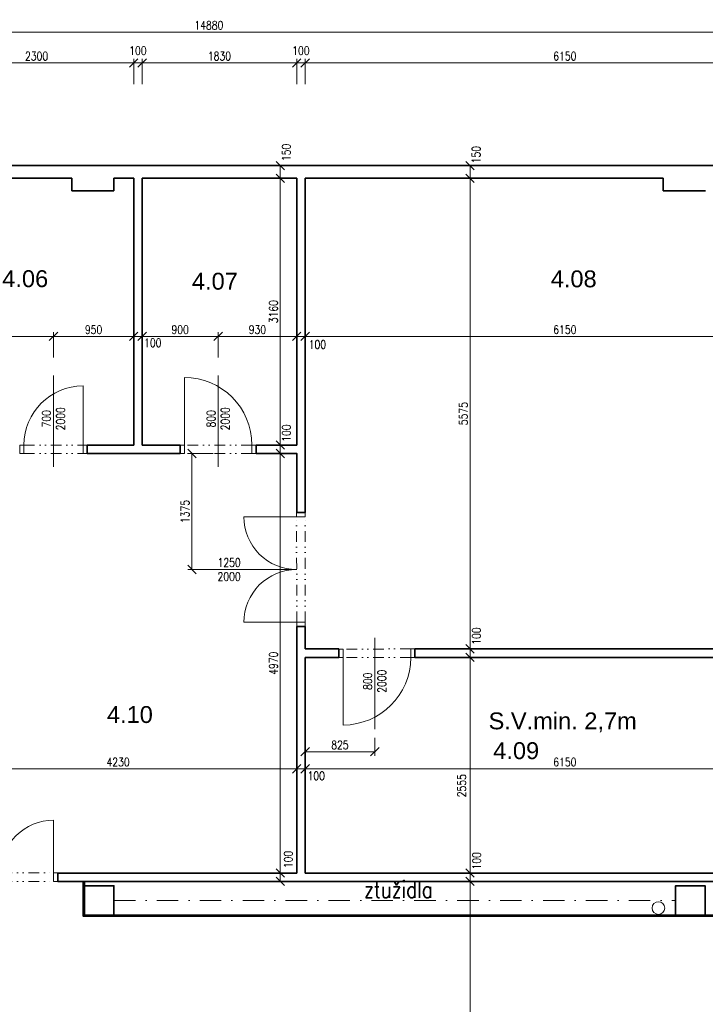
# Model space of a CAD drawing. Header units: millimetres. Extents: x -485339 to 286898, y -1189934 to 1602269.
# Tile 37 of 230: x -69405 to -61287, y -1148392 to -1136727. Entities that reach past the tile are written whole.
import ezdxf

# ---------------------------------------------------------------- set-up
doc = ezdxf.new("R2010")
doc.units = ezdxf.units.MM
doc.header["$LTSCALE"] = 10
doc.linetypes.add('DASHDOT', pattern=[25.4, 12.7, -6.35, 0, -6.35])
doc.linetypes.add('DĚLICÍ2', pattern=[15.875, 6.35, -3.175, 0, -3.175, 0, -3.175])
doc.layers.get('Defpoints').update_dxf_attribs({"lineweight": 0})
for name, color, linetype, lineweight in [('N_dveře', 10, 'Continuous', 18), ('N_popis_otvory', 10, 'Continuous', 18), ('N_čáry_obrys', 10, 'Continuous', 35), ('St__otvory_dveře', 40, 'Continuous', 18), ('St_kóty', 132, 'Continuous', 18), ('St_plocha_místnosti', 250, 'Continuous', 18), ('St_čáry_obrys', 5, 'Continuous', 35), ('St_čáry_osy', 250, 'DASHDOT', 18), ('St_čáry_plné', 250, 'Continuous', 18), ('ZTI_ST_kanalda', 234, 'Continuous', 18)]:
    doc.layers.add(name, color=color, linetype=linetype, lineweight=lineweight)
doc.styles.add('Andy', font='arial.ttf')
doc.styles.get("Standard").update_dxf_attribs({"font": 'simplex.shx', "width": 0.8})
doc.dimstyles.new('stavebníM50 vnitřní', dxfattribs={"dimtxt": 100, "dimasz": 100, "dimexe": 50, "dimexo": 100, "dimgap": 30, "dimtad": 1, "dimdec": 0, "dimtxsty": 'Standard', "dimblk": 'OBLIQUE', "dimcen": 2.5, "dimclrd": 256, "dimclre": 256, "dimclrt": 256, "dimadec": 0, "dimazin": 0, "dimtfac": 1, "dimtdec": 0, "dimtmove": 2, "dimatfit": 2, "dimldrblk": 'OBLIQUE', "dimfxl": 250, "dimfxlon": 1, "dimlwd": -1, "dimlwe": -1, "dimarcsym": 0})

# ---------------------------------------------------------------- blocks, each defined once
blk = doc.blocks.new('G$CC1796412')
at = {"layer": 'St__otvory_dveře', "color": 0, "ltscale": 2}
blk.add_lwpolyline([(850, 1), (850, 801)], dxfattribs=at)
at = {"layer": 'St__otvory_dveře', "ltscale": 2}
for points in [[(50, 0), (0, 0), (0, -100), (50, -100)], [(900, 1), (850, 1), (850, -99), (900, -99)]]:
    blk.add_lwpolyline(points, close=True, dxfattribs=at)
at = {"layer": 'St__otvory_dveře', "linetype": 'DĚLICÍ2', "ltscale": 2}
for points in [[(50, 0), (850, 1)], [(50, -100), (850, -99)]]:
    blk.add_lwpolyline(points, dxfattribs=at)
at = {"layer": 'St__otvory_dveře', "color": 0, "ltscale": 2}
blk.add_arc((850, 1), 800, 90, 180, dxfattribs=at)
blk = doc.blocks.new('G$CB4A84410')
at = {"layer": 'St__otvory_dveře', "ltscale": 2}
for points in [[(100, -50), (100, 0), (0, 0), (0, -50)], [(101, -800), (101, -750), (1, -750), (1, -800)]]:
    blk.add_lwpolyline(points, close=True, dxfattribs=at)
at = {"layer": 'St__otvory_dveře', "linetype": 'DĚLICÍ2', "ltscale": 2}
for points in [[(0, -50), (1, -750)], [(100, -50), (101, -750)]]:
    blk.add_lwpolyline(points, dxfattribs=at)
at = {"layer": 'St__otvory_dveře', "color": 0, "ltscale": 2}
blk.add_lwpolyline([(101, -750), (801, -750)], dxfattribs=at)
blk.add_arc((101, -750), 700, 0, 90, dxfattribs=at)
blk = doc.blocks.new('G$CCBB459BE')
at = {"layer": 'St__otvory_dveře', "color": 0, "ltscale": 2}
for points in [[(50, 101), (50, 726)], [(1300, 101), (1300, 726)]]:
    blk.add_lwpolyline(points, dxfattribs=at)
at = {"layer": 'St__otvory_dveře', "ltscale": 2}
for points in [[(50, 100), (0, 100), (0, 0), (50, 0)], [(1350, 101), (1300, 101), (1300, 1), (1350, 1)]]:
    blk.add_lwpolyline(points, close=True, dxfattribs=at)
at = {"layer": 'St__otvory_dveře', "linetype": 'DĚLICÍ2', "ltscale": 2}
for points in [[(50, 100), (1300, 101)], [(50, 0), (1300, 1)]]:
    blk.add_lwpolyline(points, dxfattribs=at)
at = {"layer": 'St__otvory_dveře', "color": 0, "ltscale": 2}
for centre, start, end in [((50, 101), 359.9631, 90), ((1300, 101), 90, 180.0369)]:
    blk.add_arc(centre, 625, start, end, dxfattribs=at)
blk = doc.blocks.new('_OBLIQUE')
at = {"color": 0, "linetype": 'ByBlock'}
blk.add_line((-0.5, -0.5), (0.5, 0.5), dxfattribs=at)
blk = doc.blocks.new('*D6544')
at = {"layer": 'Defpoints', "color": 0}
for p in [(-68055, -1137239), (-70355, -1137895), (-68055, -1137895)]:
    blk.add_point(p, dxfattribs=at)
at = {"layer": 'St_kóty'}
for p, q in [((-70355, -1137489), (-70355, -1137189)), ((-70355, -1137239), (-68055, -1137239)), ((-68055, -1137489), (-68055, -1137189))]:
    blk.add_line(p, q, dxfattribs=at)
at = {"layer": 'St_kóty', "linetype": 'ByBlock', "xscale": 100, "yscale": 100, "zscale": 100, "rotation": 180}
blk.add_blockref('_OBLIQUE', (-70355, -1137239), dxfattribs=at)
at = {"layer": 'St_kóty', "linetype": 'ByBlock', "xscale": 100, "yscale": 100, "zscale": 100}
blk.add_blockref('_OBLIQUE', (-68055, -1137239), dxfattribs=at)
at = {"layer": 'St_kóty', "insert": (-69205, -1137159), "char_height": 100, "attachment_point": 5}
blk.add_mtext('2300', dxfattribs=at)
blk = doc.blocks.new('*D6545')
at = {"layer": 'Defpoints', "color": 0}
for p in [(-67955, -1137239), (-68055, -1137895), (-67955, -1137895)]:
    blk.add_point(p, dxfattribs=at)
at = {"layer": 'St_kóty'}
for p, q in [((-68055, -1137489), (-68055, -1137189)), ((-68055, -1137239), (-67955, -1137239)), ((-67955, -1137489), (-67955, -1137189))]:
    blk.add_line(p, q, dxfattribs=at)
at = {"layer": 'St_kóty', "linetype": 'ByBlock', "xscale": 100, "yscale": 100, "zscale": 100, "rotation": 180}
blk.add_blockref('_OBLIQUE', (-68055, -1137239), dxfattribs=at)
at = {"layer": 'St_kóty', "linetype": 'ByBlock', "xscale": 100, "yscale": 100, "zscale": 100}
blk.add_blockref('_OBLIQUE', (-67955, -1137239), dxfattribs=at)
at = {"layer": 'St_kóty', "insert": (-68005, -1137094), "char_height": 100, "attachment_point": 5}
blk.add_mtext('100', dxfattribs=at)
blk = doc.blocks.new('*D6546')
at = {"layer": 'Defpoints', "color": 0}
for p in [(-66125, -1137239), (-67955, -1137895), (-66125, -1137895)]:
    blk.add_point(p, dxfattribs=at)
at = {"layer": 'St_kóty'}
for p, q in [((-67955, -1137489), (-67955, -1137189)), ((-67955, -1137239), (-66125, -1137239)), ((-66125, -1137489), (-66125, -1137189))]:
    blk.add_line(p, q, dxfattribs=at)
at = {"layer": 'St_kóty', "linetype": 'ByBlock', "xscale": 100, "yscale": 100, "zscale": 100, "rotation": 180}
blk.add_blockref('_OBLIQUE', (-67955, -1137239), dxfattribs=at)
at = {"layer": 'St_kóty', "linetype": 'ByBlock', "xscale": 100, "yscale": 100, "zscale": 100}
blk.add_blockref('_OBLIQUE', (-66125, -1137239), dxfattribs=at)
at = {"layer": 'St_kóty', "insert": (-67040, -1137159), "char_height": 100, "attachment_point": 5}
blk.add_mtext('1830', dxfattribs=at)
blk = doc.blocks.new('*D6547')
at = {"layer": 'Defpoints', "color": 0}
for p in [(-66025, -1137239), (-66125, -1137895), (-66025, -1137895)]:
    blk.add_point(p, dxfattribs=at)
at = {"layer": 'St_kóty'}
for p, q in [((-66125, -1137489), (-66125, -1137189)), ((-66125, -1137239), (-66025, -1137239)), ((-66025, -1137489), (-66025, -1137189))]:
    blk.add_line(p, q, dxfattribs=at)
at = {"layer": 'St_kóty', "linetype": 'ByBlock', "xscale": 100, "yscale": 100, "zscale": 100, "rotation": 180}
blk.add_blockref('_OBLIQUE', (-66125, -1137239), dxfattribs=at)
at = {"layer": 'St_kóty', "linetype": 'ByBlock', "xscale": 100, "yscale": 100, "zscale": 100}
blk.add_blockref('_OBLIQUE', (-66025, -1137239), dxfattribs=at)
at = {"layer": 'St_kóty', "insert": (-66075, -1137094), "char_height": 100, "attachment_point": 5}
blk.add_mtext('100', dxfattribs=at)
blk = doc.blocks.new('*D6548')
at = {"layer": 'Defpoints', "color": 0}
for p in [(-59875, -1137239), (-66025, -1137895), (-59875, -1137895)]:
    blk.add_point(p, dxfattribs=at)
at = {"layer": 'St_kóty'}
for p, q in [((-66025, -1137489), (-66025, -1137189)), ((-66025, -1137239), (-59875, -1137239)), ((-59875, -1137489), (-59875, -1137189))]:
    blk.add_line(p, q, dxfattribs=at)
at = {"layer": 'St_kóty', "linetype": 'ByBlock', "xscale": 100, "yscale": 100, "zscale": 100, "rotation": 180}
blk.add_blockref('_OBLIQUE', (-66025, -1137239), dxfattribs=at)
at = {"layer": 'St_kóty', "linetype": 'ByBlock', "xscale": 100, "yscale": 100, "zscale": 100}
blk.add_blockref('_OBLIQUE', (-59875, -1137239), dxfattribs=at)
at = {"layer": 'St_kóty', "insert": (-62950, -1137159), "char_height": 100, "attachment_point": 5}
blk.add_mtext('6150', dxfattribs=at)
blk = doc.blocks.new('*D6557')
at = {"layer": 'Defpoints', "color": 0}
for p in [(-59725, -1136873), (-74605, -1138141), (-59725, -1138141)]:
    blk.add_point(p, dxfattribs=at)
at = {"layer": 'St_kóty'}
for p, q in [((-74605, -1137123), (-74605, -1136823)), ((-74605, -1136873), (-59725, -1136873)), ((-59725, -1137123), (-59725, -1136823))]:
    blk.add_line(p, q, dxfattribs=at)
at = {"layer": 'St_kóty', "linetype": 'ByBlock', "xscale": 100, "yscale": 100, "zscale": 100, "rotation": 180}
blk.add_blockref('_OBLIQUE', (-74605, -1136873), dxfattribs=at)
at = {"layer": 'St_kóty', "linetype": 'ByBlock', "xscale": 100, "yscale": 100, "zscale": 100}
blk.add_blockref('_OBLIQUE', (-59725, -1136873), dxfattribs=at)
at = {"layer": 'St_kóty', "insert": (-67165, -1136793), "char_height": 100, "attachment_point": 5}
blk.add_mtext('14880', dxfattribs=at)
blk = doc.blocks.new('*D6595')
at = {"layer": 'Defpoints', "color": 0}
for p in [(-69005, -1140479), (-69005, -1140942), (-70355, -1141766)]:
    blk.add_point(p, dxfattribs=at)
at = {"layer": 'St_kóty'}
for p, q in [((-70355, -1140729), (-70355, -1140429)), ((-69005, -1140729), (-69005, -1140429)), ((-70355, -1140479), (-69005, -1140479))]:
    blk.add_line(p, q, dxfattribs=at)
at = {"layer": 'St_kóty', "linetype": 'ByBlock', "xscale": 100, "yscale": 100, "zscale": 100, "rotation": 180}
blk.add_blockref('_OBLIQUE', (-70355, -1140479), dxfattribs=at)
at = {"layer": 'St_kóty', "linetype": 'ByBlock', "xscale": 100, "yscale": 100, "zscale": 100}
blk.add_blockref('_OBLIQUE', (-69005, -1140479), dxfattribs=at)
at = {"layer": 'St_kóty', "insert": (-69680, -1140399), "char_height": 100, "attachment_point": 5}
blk.add_mtext('1350', dxfattribs=at)
blk = doc.blocks.new('*D6596')
at = {"layer": 'Defpoints', "color": 0}
for p in [(-68055, -1140479), (-69005, -1140942), (-68055, -1141766)]:
    blk.add_point(p, dxfattribs=at)
at = {"layer": 'St_kóty'}
for p, q in [((-69005, -1140729), (-69005, -1140429)), ((-68055, -1140729), (-68055, -1140429)), ((-69005, -1140479), (-68055, -1140479))]:
    blk.add_line(p, q, dxfattribs=at)
at = {"layer": 'St_kóty', "linetype": 'ByBlock', "xscale": 100, "yscale": 100, "zscale": 100, "rotation": 180}
blk.add_blockref('_OBLIQUE', (-69005, -1140479), dxfattribs=at)
at = {"layer": 'St_kóty', "linetype": 'ByBlock', "xscale": 100, "yscale": 100, "zscale": 100}
blk.add_blockref('_OBLIQUE', (-68055, -1140479), dxfattribs=at)
at = {"layer": 'St_kóty', "insert": (-68530, -1140399), "char_height": 100, "attachment_point": 5}
blk.add_mtext('950', dxfattribs=at)
blk = doc.blocks.new('*D6597')
at = {"layer": 'Defpoints', "color": 0}
for p in [(-67955, -1140479), (-68055, -1141766), (-67955, -1141766)]:
    blk.add_point(p, dxfattribs=at)
at = {"layer": 'St_kóty'}
for p, q in [((-68055, -1140729), (-68055, -1140429)), ((-67955, -1140729), (-67955, -1140429)), ((-68055, -1140479), (-67955, -1140479))]:
    blk.add_line(p, q, dxfattribs=at)
at = {"layer": 'St_kóty', "linetype": 'ByBlock', "xscale": 100, "yscale": 100, "zscale": 100, "rotation": 180}
blk.add_blockref('_OBLIQUE', (-68055, -1140479), dxfattribs=at)
at = {"layer": 'St_kóty', "linetype": 'ByBlock', "xscale": 100, "yscale": 100, "zscale": 100}
blk.add_blockref('_OBLIQUE', (-67955, -1140479), dxfattribs=at)
at = {"layer": 'St_kóty', "insert": (-67829, -1140555), "char_height": 100, "attachment_point": 5}
blk.add_mtext('100', dxfattribs=at)
blk = doc.blocks.new('*D6598')
at = {"layer": 'Defpoints', "color": 0}
for p in [(-67055, -1140479), (-67055, -1140942), (-67955, -1141766)]:
    blk.add_point(p, dxfattribs=at)
at = {"layer": 'St_kóty'}
for p, q in [((-67955, -1140729), (-67955, -1140429)), ((-67055, -1140729), (-67055, -1140429)), ((-67955, -1140479), (-67055, -1140479))]:
    blk.add_line(p, q, dxfattribs=at)
at = {"layer": 'St_kóty', "linetype": 'ByBlock', "xscale": 100, "yscale": 100, "zscale": 100, "rotation": 180}
blk.add_blockref('_OBLIQUE', (-67955, -1140479), dxfattribs=at)
at = {"layer": 'St_kóty', "linetype": 'ByBlock', "xscale": 100, "yscale": 100, "zscale": 100}
blk.add_blockref('_OBLIQUE', (-67055, -1140479), dxfattribs=at)
at = {"layer": 'St_kóty', "insert": (-67505, -1140399), "char_height": 100, "attachment_point": 5}
blk.add_mtext('900', dxfattribs=at)
blk = doc.blocks.new('*D6599')
at = {"layer": 'Defpoints', "color": 0}
for p in [(-66125, -1140479), (-67055, -1140942), (-66125, -1141766)]:
    blk.add_point(p, dxfattribs=at)
at = {"layer": 'St_kóty'}
for p, q in [((-67055, -1140729), (-67055, -1140429)), ((-66125, -1140729), (-66125, -1140429)), ((-67055, -1140479), (-66125, -1140479))]:
    blk.add_line(p, q, dxfattribs=at)
at = {"layer": 'St_kóty', "linetype": 'ByBlock', "xscale": 100, "yscale": 100, "zscale": 100, "rotation": 180}
blk.add_blockref('_OBLIQUE', (-67055, -1140479), dxfattribs=at)
at = {"layer": 'St_kóty', "linetype": 'ByBlock', "xscale": 100, "yscale": 100, "zscale": 100}
blk.add_blockref('_OBLIQUE', (-66125, -1140479), dxfattribs=at)
at = {"layer": 'St_kóty', "insert": (-66590, -1140399), "char_height": 100, "attachment_point": 5}
blk.add_mtext('930', dxfattribs=at)
blk = doc.blocks.new('*D6600')
at = {"layer": 'Defpoints', "color": 0}
for p in [(-66025, -1140479), (-66125, -1141766), (-66025, -1141766)]:
    blk.add_point(p, dxfattribs=at)
at = {"layer": 'St_kóty'}
for p, q in [((-66125, -1140729), (-66125, -1140429)), ((-66025, -1140729), (-66025, -1140429)), ((-66125, -1140479), (-66025, -1140479))]:
    blk.add_line(p, q, dxfattribs=at)
at = {"layer": 'St_kóty', "linetype": 'ByBlock', "xscale": 100, "yscale": 100, "zscale": 100, "rotation": 180}
blk.add_blockref('_OBLIQUE', (-66125, -1140479), dxfattribs=at)
at = {"layer": 'St_kóty', "linetype": 'ByBlock', "xscale": 100, "yscale": 100, "zscale": 100}
blk.add_blockref('_OBLIQUE', (-66025, -1140479), dxfattribs=at)
at = {"layer": 'St_kóty', "insert": (-65880, -1140575), "char_height": 100, "attachment_point": 5}
blk.add_mtext('100', dxfattribs=at)
blk = doc.blocks.new('*D6601')
at = {"layer": 'Defpoints', "color": 0}
for p in [(-59875, -1140479), (-59875, -1141031), (-66025, -1141766)]:
    blk.add_point(p, dxfattribs=at)
at = {"layer": 'St_kóty'}
for p, q in [((-66025, -1140729), (-66025, -1140429)), ((-59875, -1140729), (-59875, -1140429)), ((-66025, -1140479), (-59875, -1140479))]:
    blk.add_line(p, q, dxfattribs=at)
at = {"layer": 'St_kóty', "linetype": 'ByBlock', "xscale": 100, "yscale": 100, "zscale": 100, "rotation": 180}
blk.add_blockref('_OBLIQUE', (-66025, -1140479), dxfattribs=at)
at = {"layer": 'St_kóty', "linetype": 'ByBlock', "xscale": 100, "yscale": 100, "zscale": 100}
blk.add_blockref('_OBLIQUE', (-59875, -1140479), dxfattribs=at)
at = {"layer": 'St_kóty', "insert": (-62950, -1140399), "char_height": 100, "attachment_point": 5}
blk.add_mtext('6150', dxfattribs=at)
blk = doc.blocks.new('*D6604')
at = {"layer": 'Defpoints', "color": 0}
for p in [(-70355, -1145396), (-66125, -1145602), (-66125, -1146836)]:
    blk.add_point(p, dxfattribs=at)
at = {"layer": 'St_kóty'}
for p, q in [((-70355, -1145496), (-70355, -1145652)), ((-66125, -1145852), (-66125, -1145552)), ((-70355, -1145602), (-66125, -1145602))]:
    blk.add_line(p, q, dxfattribs=at)
at = {"layer": 'St_kóty', "linetype": 'ByBlock', "xscale": 100, "yscale": 100, "zscale": 100, "rotation": 180}
blk.add_blockref('_OBLIQUE', (-70355, -1145602), dxfattribs=at)
at = {"layer": 'St_kóty', "linetype": 'ByBlock', "xscale": 100, "yscale": 100, "zscale": 100}
blk.add_blockref('_OBLIQUE', (-66125, -1145602), dxfattribs=at)
at = {"layer": 'St_kóty', "insert": (-68240, -1145522), "char_height": 100, "attachment_point": 5}
blk.add_mtext('4230', dxfattribs=at)
blk = doc.blocks.new('*D6605')
at = {"layer": 'Defpoints', "color": 0}
for p in [(-66025, -1145602), (-66125, -1146836), (-66025, -1146836)]:
    blk.add_point(p, dxfattribs=at)
at = {"layer": 'St_kóty'}
for p, q in [((-66125, -1145852), (-66125, -1145552)), ((-66025, -1145852), (-66025, -1145552)), ((-66125, -1145602), (-66025, -1145602))]:
    blk.add_line(p, q, dxfattribs=at)
at = {"layer": 'St_kóty', "linetype": 'ByBlock', "xscale": 100, "yscale": 100, "zscale": 100, "rotation": 180}
blk.add_blockref('_OBLIQUE', (-66125, -1145602), dxfattribs=at)
at = {"layer": 'St_kóty', "linetype": 'ByBlock', "xscale": 100, "yscale": 100, "zscale": 100}
blk.add_blockref('_OBLIQUE', (-66025, -1145602), dxfattribs=at)
at = {"layer": 'St_kóty', "insert": (-65894, -1145685), "char_height": 100, "attachment_point": 5}
blk.add_mtext('100', dxfattribs=at)
blk = doc.blocks.new('*D6606')
at = {"layer": 'Defpoints', "color": 0}
for p in [(-59875, -1145602), (-66025, -1146836), (-59875, -1146836)]:
    blk.add_point(p, dxfattribs=at)
at = {"layer": 'St_kóty'}
for p, q in [((-66025, -1145852), (-66025, -1145552)), ((-59875, -1145852), (-59875, -1145552)), ((-66025, -1145602), (-59875, -1145602))]:
    blk.add_line(p, q, dxfattribs=at)
at = {"layer": 'St_kóty', "linetype": 'ByBlock', "xscale": 100, "yscale": 100, "zscale": 100, "rotation": 180}
blk.add_blockref('_OBLIQUE', (-66025, -1145602), dxfattribs=at)
at = {"layer": 'St_kóty', "linetype": 'ByBlock', "xscale": 100, "yscale": 100, "zscale": 100}
blk.add_blockref('_OBLIQUE', (-59875, -1145602), dxfattribs=at)
at = {"layer": 'St_kóty', "insert": (-62950, -1145522), "char_height": 100, "attachment_point": 5}
blk.add_mtext('6150', dxfattribs=at)
blk = doc.blocks.new('*D6608')
at = {"layer": 'Defpoints', "color": 0}
for p in [(-66025, -1145133), (-65200, -1145133), (-66025, -1145399)]:
    blk.add_point(p, dxfattribs=at)
at = {"layer": 'St_kóty'}
for p, q in [((-66025, -1145233), (-66025, -1145449)), ((-65200, -1145233), (-65200, -1145449)), ((-65200, -1145399), (-66025, -1145399))]:
    blk.add_line(p, q, dxfattribs=at)
at = {"layer": 'St_kóty', "linetype": 'ByBlock', "xscale": 100, "yscale": 100, "zscale": 100, "rotation": 180}
blk.add_blockref('_OBLIQUE', (-66025, -1145399), dxfattribs=at)
at = {"layer": 'St_kóty', "linetype": 'ByBlock', "xscale": 100, "yscale": 100, "zscale": 100}
blk.add_blockref('_OBLIQUE', (-65200, -1145399), dxfattribs=at)
at = {"layer": 'St_kóty', "insert": (-65613, -1145319), "char_height": 100, "attachment_point": 5}
blk.add_mtext('825', dxfattribs=at)
blk = doc.blocks.new('*D6613')
at = {"layer": 'Defpoints', "color": 0}
for p in [(-64072, -1146936), (-64072, -1146936), (-61732, -1156966)]:
    blk.add_point(p, dxfattribs=at)
at = {"layer": 'St_kóty'}
for p, q in [((-64172, -1146936), (-64122, -1146936)), ((-64072, -1156966), (-64072, -1146936)), ((-63822, -1156966), (-64122, -1156966))]:
    blk.add_line(p, q, dxfattribs=at)
at = {"layer": 'St_kóty', "linetype": 'ByBlock', "xscale": 100, "yscale": 100, "zscale": 100}
for p, rotation in [((-64072, -1146936), 90), ((-64072, -1156966), 270)]:
    blk.add_blockref('_OBLIQUE', p, dxfattribs=dict(at, rotation=rotation))
at = {"layer": 'St_kóty', "insert": (-64152, -1151951), "char_height": 100, "attachment_point": 5, "rotation": 90}
blk.add_mtext('10030', dxfattribs=at)
blk = doc.blocks.new('*D6614')
at = {"layer": 'Defpoints', "color": 0}
for p in [(-64072, -1146836), (-62950, -1146836), (-64072, -1146936)]:
    blk.add_point(p, dxfattribs=at)
at = {"layer": 'St_kóty'}
for p, q in [((-63822, -1146836), (-64122, -1146836)), ((-64072, -1146936), (-64072, -1146836)), ((-64172, -1146936), (-64122, -1146936))]:
    blk.add_line(p, q, dxfattribs=at)
at = {"layer": 'St_kóty', "linetype": 'ByBlock', "xscale": 100, "yscale": 100, "zscale": 100}
for p, rotation in [((-64072, -1146836), 90), ((-64072, -1146936), 270)]:
    blk.add_blockref('_OBLIQUE', p, dxfattribs=dict(at, rotation=rotation))
at = {"layer": 'St_kóty', "insert": (-63995, -1146692), "char_height": 100, "attachment_point": 5, "rotation": 90}
blk.add_mtext('100', dxfattribs=at)
blk = doc.blocks.new('*D6615')
at = {"layer": 'Defpoints', "color": 0}
for p in [(-64725, -1144281), (-64072, -1144281), (-62950, -1146836)]:
    blk.add_point(p, dxfattribs=at)
at = {"layer": 'St_kóty'}
for p, q in [((-64322, -1144281), (-64022, -1144281)), ((-64072, -1146836), (-64072, -1144281)), ((-63822, -1146836), (-64122, -1146836))]:
    blk.add_line(p, q, dxfattribs=at)
at = {"layer": 'St_kóty', "linetype": 'ByBlock', "xscale": 100, "yscale": 100, "zscale": 100}
for p, rotation in [((-64072, -1144281), 90), ((-64072, -1146836), 270)]:
    blk.add_blockref('_OBLIQUE', p, dxfattribs=dict(at, rotation=rotation))
at = {"layer": 'St_kóty', "insert": (-64171, -1145802), "char_height": 100, "attachment_point": 5, "rotation": 90}
blk.add_mtext('2555', dxfattribs=at)
blk = doc.blocks.new('*D6616')
at = {"layer": 'Defpoints', "color": 0}
for p in [(-64725, -1144181), (-64725, -1144281), (-64072, -1144181)]:
    blk.add_point(p, dxfattribs=at)
at = {"layer": 'St_kóty'}
for p, q in [((-64322, -1144181), (-64022, -1144181)), ((-64322, -1144281), (-64022, -1144281)), ((-64072, -1144281), (-64072, -1144181))]:
    blk.add_line(p, q, dxfattribs=at)
at = {"layer": 'St_kóty', "linetype": 'ByBlock', "xscale": 100, "yscale": 100, "zscale": 100}
for p, rotation in [((-64072, -1144181), 90), ((-64072, -1144281), 270)]:
    blk.add_blockref('_OBLIQUE', p, dxfattribs=dict(at, rotation=rotation))
at = {"layer": 'St_kóty', "insert": (-63997, -1144029), "char_height": 100, "attachment_point": 5, "rotation": 90}
blk.add_mtext('100', dxfattribs=at)
blk = doc.blocks.new('*D6617')
at = {"layer": 'Defpoints', "color": 0}
for p in [(-64725, -1138606), (-64072, -1138606), (-64725, -1144181)]:
    blk.add_point(p, dxfattribs=at)
at = {"layer": 'St_kóty'}
for p, q in [((-64322, -1138606), (-64022, -1138606)), ((-64072, -1144181), (-64072, -1138606)), ((-64322, -1144181), (-64022, -1144181))]:
    blk.add_line(p, q, dxfattribs=at)
at = {"layer": 'St_kóty', "linetype": 'ByBlock', "xscale": 100, "yscale": 100, "zscale": 100}
for p, rotation in [((-64072, -1138606), 90), ((-64072, -1144181), 270)]:
    blk.add_blockref('_OBLIQUE', p, dxfattribs=dict(at, rotation=rotation))
at = {"layer": 'St_kóty', "insert": (-64152, -1141394), "char_height": 100, "attachment_point": 5, "rotation": 90}
blk.add_mtext('5575', dxfattribs=at)
blk = doc.blocks.new('*D6618')
at = {"layer": 'Defpoints', "color": 0}
for p in [(-64725, -1138456), (-64072, -1138456), (-64725, -1138606)]:
    blk.add_point(p, dxfattribs=at)
at = {"layer": 'St_kóty'}
for p, q in [((-64322, -1138456), (-64022, -1138456)), ((-64072, -1138606), (-64072, -1138456)), ((-64322, -1138606), (-64022, -1138606))]:
    blk.add_line(p, q, dxfattribs=at)
at = {"layer": 'St_kóty', "linetype": 'ByBlock', "xscale": 100, "yscale": 100, "zscale": 100}
for p, rotation in [((-64072, -1138456), 90), ((-64072, -1138606), 270)]:
    blk.add_blockref('_OBLIQUE', p, dxfattribs=dict(at, rotation=rotation))
at = {"layer": 'St_kóty', "insert": (-64000, -1138326), "char_height": 100, "attachment_point": 5, "rotation": 90}
blk.add_mtext('150', dxfattribs=at)
blk = doc.blocks.new('*D6619')
at = {"layer": 'Defpoints', "color": 0}
for p in [(-67190, -1138456), (-67190, -1138606), (-66320, -1138606)]:
    blk.add_point(p, dxfattribs=at)
at = {"layer": 'St_kóty'}
for p, q in [((-66570, -1138456), (-66270, -1138456)), ((-66320, -1138456), (-66320, -1138606)), ((-66570, -1138606), (-66270, -1138606))]:
    blk.add_line(p, q, dxfattribs=at)
at = {"layer": 'St_kóty', "linetype": 'ByBlock', "xscale": 100, "yscale": 100, "zscale": 100}
for p, rotation in [((-66320, -1138456), 90), ((-66320, -1138606), 270)]:
    blk.add_blockref('_OBLIQUE', p, dxfattribs=dict(at, rotation=rotation))
at = {"layer": 'St_kóty', "insert": (-66249, -1138300), "char_height": 100, "attachment_point": 5, "rotation": 90}
blk.add_mtext('150', dxfattribs=at)
blk = doc.blocks.new('*D6620')
at = {"layer": 'Defpoints', "color": 0}
for p in [(-67190, -1138606), (-66320, -1141766), (-66125, -1141766)]:
    blk.add_point(p, dxfattribs=at)
at = {"layer": 'St_kóty'}
for p, q in [((-66570, -1138606), (-66270, -1138606)), ((-66320, -1138606), (-66320, -1141766)), ((-66225, -1141766), (-66370, -1141766))]:
    blk.add_line(p, q, dxfattribs=at)
at = {"layer": 'St_kóty', "linetype": 'ByBlock', "xscale": 100, "yscale": 100, "zscale": 100}
for p, rotation in [((-66320, -1138606), 90), ((-66320, -1141766), 270)]:
    blk.add_blockref('_OBLIQUE', p, dxfattribs=dict(at, rotation=rotation))
at = {"layer": 'St_kóty', "insert": (-66400, -1140186), "char_height": 100, "attachment_point": 5, "rotation": 90}
blk.add_mtext('3160', dxfattribs=at)
blk = doc.blocks.new('*D6621')
at = {"layer": 'Defpoints', "color": 0}
for p in [(-66125, -1141766), (-66320, -1141866), (-66125, -1141866)]:
    blk.add_point(p, dxfattribs=at)
at = {"layer": 'St_kóty'}
for p, q in [((-66225, -1141766), (-66370, -1141766)), ((-66320, -1141766), (-66320, -1141866)), ((-66225, -1141866), (-66370, -1141866))]:
    blk.add_line(p, q, dxfattribs=at)
at = {"layer": 'St_kóty', "linetype": 'ByBlock', "xscale": 100, "yscale": 100, "zscale": 100}
for p, rotation in [((-66320, -1141766), 90), ((-66320, -1141866), 270)]:
    blk.add_blockref('_OBLIQUE', p, dxfattribs=dict(at, rotation=rotation))
at = {"layer": 'St_kóty', "insert": (-66247, -1141625), "char_height": 100, "attachment_point": 5, "rotation": 90}
blk.add_mtext('100', dxfattribs=at)
blk = doc.blocks.new('*D6622')
at = {"layer": 'Defpoints', "color": 0}
for p in [(-66125, -1141866), (-66320, -1146836), (-66125, -1146836)]:
    blk.add_point(p, dxfattribs=at)
at = {"layer": 'St_kóty'}
for p, q in [((-66225, -1141866), (-66370, -1141866)), ((-66320, -1141866), (-66320, -1146836)), ((-66225, -1146836), (-66370, -1146836))]:
    blk.add_line(p, q, dxfattribs=at)
at = {"layer": 'St_kóty', "linetype": 'ByBlock', "xscale": 100, "yscale": 100, "zscale": 100}
for p, rotation in [((-66320, -1141866), 90), ((-66320, -1146836), 270)]:
    blk.add_blockref('_OBLIQUE', p, dxfattribs=dict(at, rotation=rotation))
at = {"layer": 'St_kóty', "insert": (-66400, -1144351), "char_height": 100, "attachment_point": 5, "rotation": 90}
blk.add_mtext('4970', dxfattribs=at)
blk = doc.blocks.new('*D6623')
at = {"layer": 'Defpoints', "color": 0}
for p in [(-66125, -1146836), (-66320, -1146936), (-66125, -1146936)]:
    blk.add_point(p, dxfattribs=at)
at = {"layer": 'St_kóty'}
for p, q in [((-66225, -1146836), (-66370, -1146836)), ((-66320, -1146836), (-66320, -1146936)), ((-66225, -1146936), (-66370, -1146936))]:
    blk.add_line(p, q, dxfattribs=at)
at = {"layer": 'St_kóty', "linetype": 'ByBlock', "xscale": 100, "yscale": 100, "zscale": 100}
for p, rotation in [((-66320, -1146836), 90), ((-66320, -1146936), 270)]:
    blk.add_blockref('_OBLIQUE', p, dxfattribs=dict(at, rotation=rotation))
at = {"layer": 'St_kóty', "insert": (-66225, -1146676), "char_height": 100, "attachment_point": 5, "rotation": 90}
blk.add_mtext('100', dxfattribs=at)
blk = doc.blocks.new('*D6624')
at = {"layer": 'Defpoints', "color": 0}
for p in [(-66125, -1141866), (-67366, -1143241), (-66495, -1143241)]:
    blk.add_point(p, dxfattribs=at)
at = {"layer": 'St_kóty'}
for p, q in [((-67116, -1141866), (-67416, -1141866)), ((-67366, -1141866), (-67366, -1143241)), ((-67116, -1143241), (-67416, -1143241))]:
    blk.add_line(p, q, dxfattribs=at)
at = {"layer": 'St_kóty', "linetype": 'ByBlock', "xscale": 100, "yscale": 100, "zscale": 100}
for p, rotation in [((-67366, -1141866), 90), ((-67366, -1143241), 270)]:
    blk.add_blockref('_OBLIQUE', p, dxfattribs=dict(at, rotation=rotation))
at = {"layer": 'St_kóty', "insert": (-67446, -1142554), "char_height": 100, "attachment_point": 5, "rotation": 90}
blk.add_mtext('1375', dxfattribs=at)

msp = doc.modelspace()

# ---------------------------------------------------------------- linework, layer by layer
at = {"layer": 'N_popis_otvory'}
for points in [[(-69004.9, -1142023.4), (-69004.9, -1140942.2)], [(-67054.9, -1142023.4), (-67054.9, -1140942.2)], [(-67206.6, -1143241.2), (-66125.3, -1143241.2)], [(-65200.4, -1145132.5), (-65200.4, -1144051.2)]]:
    msp.add_lwpolyline(points, dxfattribs=at)
at = {"layer": 'N_čáry_obrys'}
for points in [[(-68651.6, -1146936.2), (-68651.6, -1147348.7), (-59874.9, -1147348.7)], [(-68639.1, -1146936.2), (-68639.1, -1147336.2), (-59874.9, -1147336.2)]]:
    msp.add_lwpolyline(points, dxfattribs=at)
at = {"layer": 'St_čáry_obrys', "ltscale": 2}
for p, q in [((-66024.9, -1143916.2), (-66024.9, -1144181.2)), ((-66024.9, -1144281.2), (-66024.9, -1146836.2)), ((-65624.9, -1144181.2), (-65624.9, -1144281.2)), ((-64724.9, -1144181.2), (-64724.9, -1144281.2))]:
    msp.add_line(p, q, dxfattribs=at)
for points in [[(-59774.9, -1138456.2), (-74604.9, -1138456.2)], [(-70354.9, -1138606.2), (-68789.1, -1138606.2)], [(-68789.1, -1138606.2), (-68789.1, -1138756.2)], [(-68289.1, -1138606.2), (-68054.9, -1138606.2)], [(-68289.1, -1138606.2), (-68289.1, -1138756.2)], [(-68054.9, -1138606.2), (-68054.9, -1141766.2)], [(-67954.9, -1138606.2), (-67954.9, -1141766.2)], [(-67954.9, -1138606.2), (-66124.9, -1138606.2)], [(-66124.9, -1141766.2), (-66124.9, -1138606.2)], [(-66024.9, -1138606.2), (-61784.9, -1138606.2)], [(-66024.9, -1138606.2), (-66024.9, -1142566.2)], [(-61784.9, -1138606.2), (-61784.9, -1138756.2)], [(-68789.1, -1138756.2), (-68289.1, -1138756.2)], [(-61784.9, -1138756.2), (-61284.9, -1138756.2)], [(-68604.9, -1141766.2), (-68604.9, -1141866.2)], [(-68604.9, -1141766.2), (-68054.9, -1141766.2)], [(-67954.9, -1141766.2), (-67504.9, -1141766.2)], [(-67504.9, -1141766.2), (-67504.9, -1141866.2)], [(-66604.9, -1141766.2), (-66604.9, -1141866.2)], [(-66604.9, -1141766.2), (-66124.9, -1141766.2)], [(-68604.9, -1141866.2), (-67504.9, -1141866.2)], [(-66604.9, -1141866.2), (-66124.9, -1141866.2), (-66124.9, -1142566.2)], [(-66124.9, -1142566.2), (-66024.9, -1142566.2)], [(-66124.9, -1143916.2), (-66124.9, -1146836.2), (-68954.9, -1146836.2)], [(-66124.9, -1143916.2), (-66024.9, -1143916.2)], [(-65624.9, -1144181.2), (-66024.9, -1144181.2)], [(-65624.9, -1144281.2), (-66024.9, -1144281.2)], [(-59774.9, -1144181.2), (-64724.9, -1144181.2)], [(-59774.9, -1144281.2), (-64724.9, -1144281.2)], [(-68954.9, -1146836.2), (-68954.9, -1146936.2)], [(-59875.3, -1146836.2), (-66024.9, -1146836.2)], [(-59873.3, -1146936.2), (-68954.9, -1146936.2)]]:
    msp.add_lwpolyline(points, dxfattribs=at)
for points in [[(-68289.1, -1147336.2), (-68289.1, -1146986.2), (-68639.1, -1146986.2), (-68639.1, -1147336.2)], [(-61289.1, -1147336.2), (-61289.1, -1146986.2), (-61639.1, -1146986.2), (-61639.1, -1147336.2)]]:
    msp.add_lwpolyline(points, close=True, dxfattribs=at)
at = {"layer": 'St_čáry_osy', "ltscale": 2}
msp.add_lwpolyline([(-68289.1, -1147161.2), (-61639.1, -1147161.2)], dxfattribs=at)
at = {"layer": 'ZTI_ST_kanalda', "ltscale": 2}
msp.add_circle((-61841.5, -1147251.8), 75, dxfattribs=at)

# ---------------------------------------------------------------- block references
at = {"layer": 'N_dveře', "ltscale": 2, "xscale": -1}
msp.add_blockref('G$CC1796412', (-66604.9, -1141767), dxfattribs=at)
at = {"layer": 'N_dveře', "ltscale": 2}
for name, p, rotation in [('G$CB4A84410', (-69404.9, -1141867), 90), ('G$CCBB459BE', (-66024.9, -1143916.2), 90), ('G$CC1796412', (-64724.9, -1144282), 180)]:
    msp.add_blockref(name, p, dxfattribs=dict(at, rotation=rotation))
msp.add_blockref('G$CCBB459BE', (-70304.9, -1146936.2), dxfattribs=at)

# ---------------------------------------------------------------- texts
at = {"layer": 'N_popis_otvory', "char_height": 100, "width": 1342.526, "attachment_point": 5, "rotation": 90}
for s, insert in [('700\\P2000', (-69004.9, -1141455)), ('800\\P2000', (-67054.9, -1141455)), ('800\\P2000', (-65200.4, -1144564.1))]:
    msp.add_mtext(s, dxfattribs=dict(at, insert=insert))
at = {"layer": 'N_popis_otvory', "insert": (-66925.2, -1143241.2), "char_height": 100, "width": 1342.526, "attachment_point": 5}
msp.add_mtext('1250\\P2000', dxfattribs=at)
at = {"layer": 'St_plocha_místnosti', "ltscale": 2, "style": 'Andy'}
for s, p in [('4.06', (-69611.4, -1139895.3)), ('4.07', (-67365.9, -1139925.4)), ('4.08', (-63117.1, -1139897.4)), ('4.10', (-68372.2, -1145058.8)), ('S.V.min. 2,7m', (-63852.9, -1145134)), ('4.09', (-63798, -1145486.7))]:
    msp.add_text(s, height=200, dxfattribs=at).set_placement(p)
at = {"layer": 'St_čáry_plné', "ltscale": 2, "width": 0.8}
msp.add_text('ztužidla', height=200, dxfattribs=at).set_placement((-65329, -1147131.8))

# ---------------------------------------------------------------- dimensions: what is measured, and where the dimension line sits
at = {"layer": 'St_kóty'}
for base, p1, p2, picture, middle in [((-59724.9, -1136872.7), (-74604.9, -1138141.3), (-59724.9, -1138141.3), '*D6557', (-67164.9, -1136792.7)), ((-67954.9, -1137238.8), (-68054.9, -1137894.5), (-67954.9, -1137894.5), '*D6545', (-68004.9, -1137093.8)), ((-66024.9, -1137238.8), (-66124.9, -1137894.5), (-66024.9, -1137894.5), '*D6547', (-66074.9, -1137093.8)), ((-68054.9, -1137238.8), (-70354.9, -1137894.5), (-68054.9, -1137894.5), '*D6544', (-69204.9, -1137158.8)), ((-66124.9, -1137238.8), (-67954.9, -1137894.5), (-66124.9, -1137894.5), '*D6546', (-67039.9, -1137158.8)), ((-59874.9, -1137238.8), (-66024.9, -1137894.5), (-59874.9, -1137894.5), '*D6548', (-62949.9, -1137158.8)), ((-69004.9, -1140478.5), (-70354.9, -1141766.2), (-69004.9, -1140942.2), '*D6595', (-69679.9, -1140398.5)), ((-68054.9, -1140478.5), (-69004.9, -1140942.2), (-68054.9, -1141766.2), '*D6596', (-68529.9, -1140398.5)), ((-67054.9, -1140478.5), (-67954.9, -1141766.2), (-67054.9, -1140942.2), '*D6598', (-67504.9, -1140398.5)), ((-66124.9, -1140478.5), (-67054.9, -1140942.2), (-66124.9, -1141766.2), '*D6599', (-66589.9, -1140398.5)), ((-59874.9, -1140478.5), (-66024.9, -1141766.2), (-59874.9, -1141031.2), '*D6601', (-62949.9, -1140398.5)), ((-66024.8823, -1145398.5481), (-65200.3712, -1145132.505), (-66024.8823, -1145132.505), '*D6608', (-65612.6267, -1145318.5481)), ((-66124.9, -1145602.1), (-70354.9, -1145396.2), (-66124.9, -1146836.2), '*D6604', (-68239.9, -1145522.1)), ((-59875.3, -1145602.1), (-66024.9, -1146836.2), (-59875.3, -1146836.1), '*D6606', (-62950.1, -1145522.1))]:
    dim = msp.add_linear_dim(base=base, p1=p1, p2=p2, dimstyle='stavebníM50 vnitřní', dxfattribs=at)
    dim.commit()
    dim.dimension.update_dxf_attribs({"geometry": picture, "text_midpoint": middle})
for base, p1, p2, picture, middle in [((-66320.4, -1138606.2), (-67189.9, -1138456.2), (-67189.9, -1138606.2), '*D6619', (-66249.4, -1138299.7)), ((-64071.9, -1138456.2), (-64724.9, -1138606.2), (-64724.9, -1138456.2), '*D6618', (-63999.6, -1138325.9)), ((-66320.4, -1141866.2), (-66124.9, -1141766.2), (-66124.9, -1141866.2), '*D6621', (-66247.2, -1141625.1)), ((-64071.9, -1144181.2), (-64724.9, -1144281.2), (-64724.9, -1144181.2), '*D6616', (-63997, -1144028.8)), ((-64071.9, -1144281.2), (-62950.1, -1146836.2), (-64724.9, -1144281.2), '*D6615', (-64171.1, -1145802.4)), ((-66320.4, -1146936.2), (-66124.9, -1146836.2), (-66124.9, -1146936.2), '*D6623', (-66224.6, -1146676)), ((-64071.9, -1146836.2), (-64071.9, -1146936.2), (-62950.1, -1146836.2), '*D6614', (-63995, -1146692.3))]:
    dim = msp.add_linear_dim(base=base, p1=p1, p2=p2, angle=90, dimstyle='stavebníM50 vnitřní', dxfattribs=at)
    dim.commit()
    dim.dimension.update_dxf_attribs({"geometry": picture, "text_midpoint": middle, "dimtype": 160})
for base, p1, p2, picture, middle in [((-66320.4, -1141766.2), (-67189.9, -1138606.2), (-66124.9, -1141766.2), '*D6620', (-66400.4, -1140186.2)), ((-64071.9, -1138606.2), (-64724.9, -1144181.2), (-64724.9, -1138606.2), '*D6617', (-64151.9, -1141393.7)), ((-67366.4, -1143241.2), (-66124.9, -1141866.2), (-66495.2, -1143241.2), '*D6624', (-67446.4, -1142553.7)), ((-66320.4, -1146836.2), (-66124.9, -1141866.2), (-66124.9, -1146836.2), '*D6622', (-66400.4, -1144351.2)), ((-64071.9, -1146936.2), (-61732, -1156966.2), (-64071.9, -1146936.2), '*D6613', (-64151.9, -1151951.2))]:
    dim = msp.add_linear_dim(base=base, p1=p1, p2=p2, angle=90, dimstyle='stavebníM50 vnitřní', dxfattribs=at)
    dim.commit()
    dim.dimension.update_dxf_attribs({"geometry": picture, "text_midpoint": middle})
for base, p1, p2, picture, middle in [((-67954.9, -1140478.5), (-68054.9, -1141766.2), (-67954.9, -1141766.2), '*D6597', (-67828.7, -1140554.6)), ((-66024.9, -1140478.5), (-66124.9, -1141766.2), (-66024.9, -1141766.2), '*D6600', (-65879.7, -1140575.2)), ((-66024.9, -1145602.1), (-66124.9, -1146836.2), (-66024.9, -1146836.2), '*D6605', (-65893.7, -1145684.9))]:
    dim = msp.add_linear_dim(base=base, p1=p1, p2=p2, dimstyle='stavebníM50 vnitřní', dxfattribs=at)
    dim.commit()
    dim.dimension.update_dxf_attribs({"geometry": picture, "text_midpoint": middle, "dimtype": 160})

doc.saveas('drawing.dxf')
